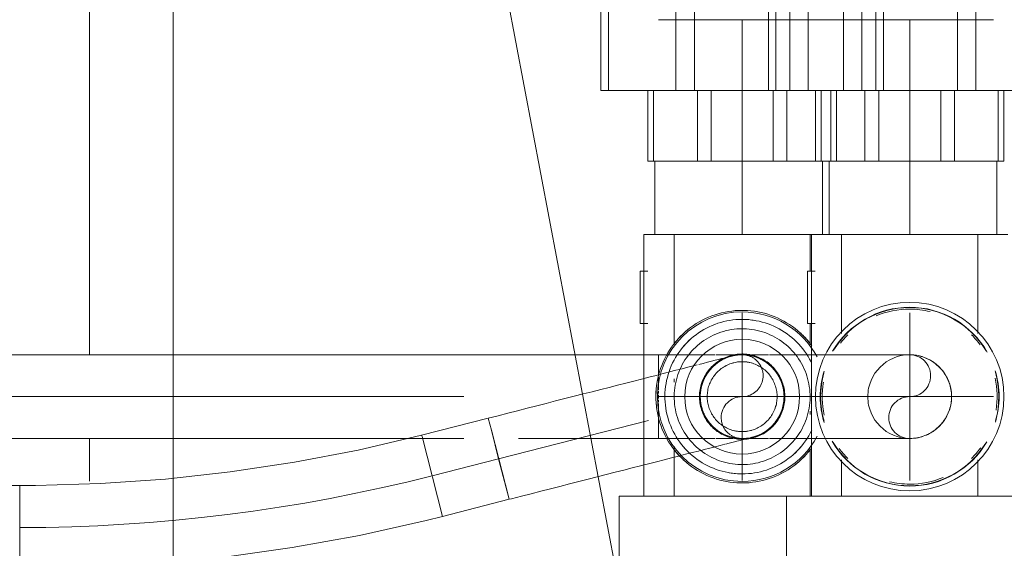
# Model space of a CAD drawing. Header units: millimetres. Extents: x 25873 to 52219, y 4748 to 39565.
# Tile 62 of 85: x 33457 to 33645, y 38093 to 38193. Entities that reach past the tile are written whole.
import ezdxf

# ---------------------------------------------------------------- set-up
doc = ezdxf.new("R2010")
doc.units = ezdxf.units.MM
for name, pattern in [('ADSK_Осевая', [700, 500, -100, 0, -100]), ('ADSK_Скрыто', [300, 150, -150]), ('ADSK_Штриховая_ш3 п1_5', [225, 150, -75])]:
    doc.linetypes.add(name, pattern=pattern)
for name, color, linetype, lineweight in [('A-DETL-____-HDLN', 90, 'ADSK_Скрыто', 9), ('A-DETL-____-MBND', 5, 'ADSK_Штриховая_ш3 п1_5', 20), ('M-EQPM-___-IDEN', 50, 'Continuous', 20), ('M-EQPM-____-OTLN', 50, 'Continuous', 20), ('P-PIPE-____-CNTR', 3, 'ADSK_Осевая', 20), ('P-PIPE-____-OTLN', 3, 'Continuous', 20)]:
    doc.layers.add(name, color=color, linetype=linetype, lineweight=lineweight)

# ---------------------------------------------------------------- blocks, each defined once
blk = doc.blocks.new('ADSK_Коллектор с регулирующими клапанами и расходомерами - N5-1658201-В_Этаж 01_Отопление')
at = {"layer": 'M-EQPM-____-OTLN'}
for p, q in [((50, -18.5), (50, -14.5)), ((0, -17.25), (0, -22.45)), ((50, -53), (50, -18.5)), ((0, -23), (0, -22.45)), ((18.93, -23), (0, -23)), ((0, -23), (0, -24)), ((0, -48), (0, -24)), ((50, -23), (43.07, -23)), ((0, -48), (0, -49)), ((0, -49), (18.93, -49)), ((0, -49.55), (0, -49)), ((0, -49.55), (0, -54.75)), ((43.07, -49), (50, -49)), ((7, -54.03), (7, -55.5)), ((17, -55.5), (17, -54.03)), ((50, -53), (50, -59.5)), ((0, -54.75), (50, -54.75)), ((0, -55), (0, -54.75)), ((7, -55), (0, -55)), ((0, -55), (0, -56)), ((0, -80), (0, -56)), ((7, -55.5), (17, -55.5)), ((21.08, -55), (17, -55)), ((31, -55), (30.39, -55)), ((34.38, -55), (33.76, -55)), ((50, -55), (40.94, -55)), ((50, -59.5), (62, -59.5)), ((50, -85), (50, -59.5)), ((0, -80), (0, -81)), ((0, -81), (21.06, -81)), ((0, -81.55), (0, -81)), ((0, -81.55), (0, -86.75)), ((27.62, -81), (28.24, -81)), ((31, -81), (31.61, -81)), ((40.44, -81), (50, -81)), ((7, -86.03), (7, -87.5)), ((17, -87.5), (17, -86.03)), ((50, -85), (50, -91.5)), ((0, -86.75), (50, -86.75)), ((7, -87.5), (17, -87.5)), ((50, -91.5), (62, -91.5))]:
    blk.add_line(p, q, dxfattribs=at)
at = {"layer": 'M-EQPM-____-OTLN', "flags": 128}
for points in [[(21.3, -54.67), (20.77, -55.07), (20.27, -55.49), (19.77, -55.93), (19.3, -56.39), (18.85, -56.87), (18.41, -57.36), (17.99, -57.87), (17.6, -58.4), (17.23, -58.95), (16.88, -59.5), (16.55, -60.07), (16.24, -60.66), (15.96, -61.25), (15.7, -61.86), (15.47, -62.48), (15.26, -63.1), (15.08, -63.74), (14.92, -64.38), (14.79, -65.02), (14.68, -65.67), (14.6, -66.33), (14.55, -66.99), (14.52, -67.64), (14.52, -68)], [(24.33, -54.84), (23.81, -55.12), (23.3, -55.41), (22.8, -55.73), (22.32, -56.07), (21.85, -56.43), (21.39, -56.8), (20.95, -57.2), (20.53, -57.61), (20.12, -58.03), (19.73, -58.48), (19.36, -58.93), (19, -59.41), (18.67, -59.89), (18.36, -60.39), (18.06, -60.91), (17.79, -61.43), (17.54, -61.96), (17.31, -62.5), (17.1, -63.06), (16.91, -63.62), (16.75, -64.18), (16.61, -64.76), (16.49, -65.34), (16.39, -65.92), (16.32, -66.5), (16.27, -67.09), (16.25, -67.68), (16.24, -68)], [(43.98, -68), (43.97, -67.48), (43.94, -66.96), (43.89, -66.45), (43.81, -65.93), (43.72, -65.42), (43.61, -64.92), (43.47, -64.41), (43.32, -63.92), (43.15, -63.43), (42.95, -62.95), (42.74, -62.47), (42.51, -62.01), (42.26, -61.55), (42, -61.11), (41.71, -60.67), (41.41, -60.25), (41.09, -59.84), (40.76, -59.44), (40.41, -59.06), (40.04, -58.69), (39.66, -58.34), (39.27, -58), (38.86, -57.67), (38.44, -57.37), (38.01, -57.08), (37.57, -56.81), (37.12, -56.55), (36.65, -56.32), (36.18, -56.1), (35.7, -55.9), (35.22, -55.73), (34.72, -55.57), (34.22, -55.43), (33.72, -55.31), (33.21, -55.21), (32.69, -55.13), (32.18, -55.08), (31.66, -55.04), (31.14, -55.02), (30.62, -55.03), (30.1, -55.05), (29.59, -55.1), (29.07, -55.17), (28.56, -55.25), (28.05, -55.36), (27.55, -55.49), (27.05, -55.64), (26.56, -55.8), (26.08, -55.99), (25.6, -56.2), (25.13, -56.42), (24.67, -56.67), (24.23, -56.93), (23.79, -57.21), (23.36, -57.51), (22.95, -57.82), (22.55, -58.15), (22.16, -58.5), (21.79, -58.86), (21.43, -59.23), (21.09, -59.62), (20.76, -60.03), (20.45, -60.44), (20.16, -60.87), (19.88, -61.31), (19.62, -61.76), (19.38, -62.22), (19.16, -62.69), (18.96, -63.17), (18.77, -63.65), (18.61, -64.14), (18.46, -64.64), (18.34, -65.15), (18.24, -65.66), (18.15, -66.17), (18.09, -66.68), (18.05, -67.2), (18.02, -67.72), (18.02, -68)], [(45.76, -68), (45.74, -67.41), (45.71, -66.82), (45.65, -66.23), (45.57, -65.65), (45.46, -65.07), (45.33, -64.49), (45.18, -63.92), (45.01, -63.36), (44.81, -62.8), (44.59, -62.25), (44.35, -61.71), (44.09, -61.19), (43.81, -60.67), (43.5, -60.16), (43.18, -59.67), (42.84, -59.19), (42.47, -58.72), (42.09, -58.27), (41.7, -57.83), (41.28, -57.41), (40.85, -57.01), (40.4, -56.63), (39.94, -56.26), (39.46, -55.91), (38.97, -55.58), (38.47, -55.27), (37.95, -54.99), (37.43, -54.72)], [(47.48, -68), (47.47, -67.34), (47.43, -66.68), (47.36, -66.03), (47.27, -65.37), (47.15, -64.73), (47.01, -64.08), (46.84, -63.44), (46.65, -62.82), (46.43, -62.19), (46.18, -61.58), (45.91, -60.98), (45.62, -60.39), (45.3, -59.81), (44.97, -59.24), (44.6, -58.69), (44.22, -58.16), (43.82, -57.64), (43.39, -57.13), (42.95, -56.64), (42.48, -56.18), (42, -55.73), (41.5, -55.3), (40.99, -54.89)], [(33.34, -60.19), (33.02, -60.1), (32.71, -60.03), (32.39, -59.97), (32.06, -59.92), (31.74, -59.88), (31.41, -59.86), (31.09, -59.85), (30.76, -59.85), (30.44, -59.87), (30.11, -59.9), (29.79, -59.94), (29.47, -60), (29.15, -60.06), (28.83, -60.14), (28.52, -60.24), (28.21, -60.34), (27.91, -60.46), (27.61, -60.59), (27.31, -60.73), (27.03, -60.88), (26.75, -61.05), (26.47, -61.22), (26.2, -61.41), (25.94, -61.61), (25.69, -61.82), (25.45, -62.03), (25.22, -62.26), (24.99, -62.49), (24.77, -62.74), (24.57, -62.99), (24.37, -63.25), (24.19, -63.52), (24.02, -63.8), (23.85, -64.08), (23.7, -64.37), (23.56, -64.66), (23.44, -64.96), (23.32, -65.27), (23.22, -65.58), (23.13, -65.89), (23.05, -66.21), (22.98, -66.53), (22.93, -66.85), (22.89, -67.17), (22.87, -67.5), (22.85, -67.82), (22.85, -68)], [(37.68, -68), (37.67, -67.73), (37.65, -67.47), (37.63, -67.2), (37.59, -66.94), (37.54, -66.67), (37.48, -66.41), (37.42, -66.16), (37.34, -65.9), (37.25, -65.65), (37.15, -65.4), (37.04, -65.16), (36.92, -64.92), (36.79, -64.68), (36.66, -64.45), (36.51, -64.23), (36.35, -64.01), (36.19, -63.8), (36.02, -63.6), (35.84, -63.4), (35.65, -63.21), (35.46, -63.03), (35.25, -62.85), (35.04, -62.69), (34.83, -62.53), (34.61, -62.38), (34.38, -62.24), (34.15, -62.11), (33.91, -61.99), (33.67, -61.88), (33.42, -61.78), (33.17, -61.69), (32.91, -61.6), (32.66, -61.53), (32.4, -61.47), (32.13, -61.42), (31.87, -61.38), (31.61, -61.35), (31.34, -61.33), (31.07, -61.32), (30.81, -61.33), (30.54, -61.34), (30.27, -61.36), (30.01, -61.4), (29.74, -61.44), (29.48, -61.5), (29.22, -61.56), (28.97, -61.64), (28.72, -61.73), (28.47, -61.82), (28.22, -61.93), (27.98, -62.05), (27.75, -62.17), (27.52, -62.31), (27.29, -62.45), (27.07, -62.6), (26.86, -62.76), (26.65, -62.93), (26.45, -63.11), (26.26, -63.3), (26.08, -63.49), (25.9, -63.69), (25.73, -63.9), (25.57, -64.11), (25.42, -64.33), (25.28, -64.56), (25.15, -64.79), (25.02, -65.03), (24.91, -65.27), (24.8, -65.51), (24.71, -65.76), (24.63, -66.02), (24.55, -66.27), (24.49, -66.53), (24.43, -66.79), (24.39, -67.06), (24.36, -67.32), (24.34, -67.59), (24.33, -67.86), (24.32, -68)], [(39.15, -68), (39.14, -67.67), (39.12, -67.35), (39.09, -67.02), (39.05, -66.7), (38.99, -66.38), (38.92, -66.06), (38.83, -65.75), (38.74, -65.44), (38.63, -65.13), (38.51, -64.83), (38.37, -64.53), (38.23, -64.24), (38.07, -63.95), (37.91, -63.67), (37.73, -63.4), (37.54, -63.13), (37.34, -62.88), (37.13, -62.63), (36.91, -62.39), (36.68, -62.15), (36.44, -61.93), (36.19, -61.72), (35.94, -61.52), (35.67, -61.32), (35.4, -61.14), (35.13, -60.97), (34.84, -60.81), (34.55, -60.66), (34.25, -60.53), (33.95, -60.4), (33.65, -60.29), (33.34, -60.19)], [(14.52, -68), (14.53, -68.66), (14.57, -69.32), (14.64, -69.97), (14.73, -70.63), (14.85, -71.27), (14.99, -71.92), (15.16, -72.56), (15.35, -73.18), (15.57, -73.81), (15.82, -74.42), (16.09, -75.02), (16.38, -75.61), (16.7, -76.19), (17.03, -76.76), (17.4, -77.31), (17.78, -77.84), (18.18, -78.36), (18.61, -78.87), (19.05, -79.36), (19.52, -79.82), (20, -80.27), (20.5, -80.7), (21.01, -81.11), (21.55, -81.5), (22.09, -81.87), (22.66, -82.21), (23.23, -82.54), (23.82, -82.84), (24.42, -83.11), (25.03, -83.36), (25.65, -83.59), (26.27, -83.79), (26.91, -83.97), (27.55, -84.12), (28.2, -84.24), (28.85, -84.34), (29.51, -84.42), (30.16, -84.46), (30.82, -84.48), (31.48, -84.48), (32.14, -84.44), (32.8, -84.38), (33.45, -84.3), (34.1, -84.19), (34.74, -84.05), (35.38, -83.89), (36.02, -83.7), (36.64, -83.49), (37.25, -83.25), (37.86, -82.99), (38.45, -82.7), (39.04, -82.39), (39.6, -82.06), (40.16, -81.7), (40.7, -81.33), (41.23, -80.93), (41.73, -80.51), (42.23, -80.07), (42.7, -79.61), (43.15, -79.13), (43.59, -78.64), (44.01, -78.13), (44.4, -77.6), (44.77, -77.05), (45.12, -76.5), (45.45, -75.93), (45.76, -75.34), (46.04, -74.75), (46.3, -74.14), (46.53, -73.52), (46.74, -72.9), (46.92, -72.26), (47.08, -71.62), (47.21, -70.98), (47.32, -70.33), (47.4, -69.67), (47.45, -69.01), (47.48, -68.36), (47.48, -68)], [(16.24, -68), (16.26, -68.59), (16.29, -69.18), (16.35, -69.77), (16.43, -70.35), (16.54, -70.93), (16.67, -71.51), (16.82, -72.08), (16.99, -72.64), (17.19, -73.2), (17.41, -73.75), (17.65, -74.29), (17.91, -74.81), (18.19, -75.33), (18.5, -75.84), (18.82, -76.33), (19.16, -76.81), (19.53, -77.28), (19.91, -77.73), (20.3, -78.17), (20.72, -78.59), (21.15, -78.99), (21.6, -79.37), (22.06, -79.74), (22.54, -80.09), (23.03, -80.42), (23.53, -80.73), (24.05, -81.01), (24.57, -81.28), (25.11, -81.53), (25.65, -81.75), (26.21, -81.96), (26.77, -82.14), (27.34, -82.29), (27.91, -82.43), (28.49, -82.54), (29.08, -82.63), (29.66, -82.69), (30.25, -82.74), (30.84, -82.75), (31.43, -82.75), (32.02, -82.72), (32.61, -82.67), (33.19, -82.59), (33.78, -82.49), (34.35, -82.37), (34.92, -82.22), (35.49, -82.06), (36.05, -81.87), (36.6, -81.65), (37.14, -81.42), (37.67, -81.16), (38.19, -80.88), (38.7, -80.59), (39.2, -80.27), (39.68, -79.93), (40.15, -79.57), (40.61, -79.2), (41.05, -78.8), (41.47, -78.39), (41.88, -77.97), (42.27, -77.52), (42.64, -77.07), (43, -76.59), (43.33, -76.11), (43.64, -75.61), (43.94, -75.09), (44.21, -74.57), (44.46, -74.04), (44.69, -73.5), (44.9, -72.94), (45.09, -72.38), (45.25, -71.82), (45.39, -71.24), (45.51, -70.66), (45.61, -70.08), (45.68, -69.5), (45.73, -68.91), (45.75, -68.32), (45.76, -68)], [(18.02, -68), (18.03, -68.52), (18.06, -69.04), (18.11, -69.55), (18.19, -70.07), (18.28, -70.58), (18.39, -71.08), (18.53, -71.59), (18.68, -72.08), (18.85, -72.57), (19.05, -73.05), (19.26, -73.53), (19.49, -73.99), (19.74, -74.45), (20, -74.89), (20.29, -75.33), (20.59, -75.75), (20.91, -76.16), (21.24, -76.56), (21.59, -76.94), (21.96, -77.31), (22.34, -77.66), (22.73, -78), (23.14, -78.33), (23.56, -78.63), (23.99, -78.92), (24.43, -79.19), (24.88, -79.45), (25.35, -79.68), (25.82, -79.9), (26.3, -80.1), (26.78, -80.27), (27.28, -80.43), (27.78, -80.57), (28.28, -80.69), (28.79, -80.79), (29.31, -80.87), (29.82, -80.92), (30.34, -80.96), (30.86, -80.98), (31.38, -80.97), (31.9, -80.95), (32.41, -80.9), (32.93, -80.83), (33.44, -80.75), (33.95, -80.64), (34.45, -80.51), (34.95, -80.36), (35.44, -80.2), (35.92, -80.01), (36.4, -79.8), (36.87, -79.58), (37.33, -79.33), (37.77, -79.07), (38.21, -78.79), (38.64, -78.49), (39.05, -78.18), (39.45, -77.85), (39.84, -77.5), (40.21, -77.14), (40.57, -76.77), (40.91, -76.38), (41.24, -75.97), (41.55, -75.56), (41.84, -75.13), (42.12, -74.69), (42.38, -74.24), (42.62, -73.78), (42.84, -73.31), (43.04, -72.83), (43.23, -72.35), (43.39, -71.86), (43.54, -71.36), (43.66, -70.85), (43.76, -70.34), (43.85, -69.83), (43.91, -69.32), (43.95, -68.8), (43.98, -68.28), (43.98, -68)], [(22.85, -68), (22.86, -68.33), (22.88, -68.65), (22.91, -68.98), (22.95, -69.3), (23.01, -69.62), (23.08, -69.94), (23.17, -70.25), (23.26, -70.56), (23.37, -70.87), (23.49, -71.17), (23.63, -71.47), (23.77, -71.76), (23.93, -72.05), (24.09, -72.33), (24.27, -72.6), (24.46, -72.87), (24.66, -73.12), (24.87, -73.37), (25.09, -73.61), (25.32, -73.85), (25.56, -74.07), (25.81, -74.28), (26.06, -74.48), (26.33, -74.68), (26.6, -74.86), (26.87, -75.03), (27.16, -75.19), (27.45, -75.34), (27.75, -75.47), (28.05, -75.6), (28.35, -75.71), (28.66, -75.81), (28.98, -75.9), (29.29, -75.97), (29.61, -76.03), (29.94, -76.08), (30.26, -76.12), (30.59, -76.14), (30.91, -76.15), (31.24, -76.15), (31.56, -76.13), (31.89, -76.1), (32.21, -76.06), (32.53, -76), (32.85, -75.94), (33.17, -75.86), (33.48, -75.76), (33.79, -75.66), (34.09, -75.54), (34.39, -75.41), (34.69, -75.27), (34.97, -75.12), (35.25, -74.95), (35.53, -74.78), (35.8, -74.59), (36.06, -74.39), (36.31, -74.18), (36.55, -73.97), (36.78, -73.74), (37.01, -73.51), (37.23, -73.26), (37.43, -73.01), (37.63, -72.75), (37.81, -72.48), (37.98, -72.2), (38.15, -71.92), (38.3, -71.63), (38.44, -71.34), (38.56, -71.04), (38.68, -70.73), (38.78, -70.42), (38.87, -70.11), (38.95, -69.79), (39.02, -69.47), (39.07, -69.15), (39.11, -68.83), (39.13, -68.5), (39.15, -68.18), (39.15, -68)], [(24.32, -68), (24.33, -68.27), (24.35, -68.53), (24.37, -68.8), (24.41, -69.06), (24.46, -69.33), (24.52, -69.59), (24.58, -69.84), (24.66, -70.1), (24.75, -70.35), (24.85, -70.6), (24.96, -70.84), (25.08, -71.08), (25.21, -71.32), (25.34, -71.55), (25.49, -71.77), (25.65, -71.99), (25.81, -72.2), (25.98, -72.4), (26.16, -72.6), (26.35, -72.79), (26.54, -72.97), (26.75, -73.15), (26.96, -73.31), (27.17, -73.47), (27.39, -73.62), (27.62, -73.76), (27.85, -73.89), (28.09, -74.01), (28.33, -74.12), (28.58, -74.22), (28.83, -74.31), (29.09, -74.4), (29.34, -74.47), (29.6, -74.53), (29.87, -74.58), (30.13, -74.62), (30.39, -74.65), (30.66, -74.67), (30.93, -74.68), (31.19, -74.67), (31.46, -74.66), (31.73, -74.64), (31.99, -74.6), (32.26, -74.56), (32.52, -74.5), (32.78, -74.44), (33.03, -74.36), (33.28, -74.27), (33.53, -74.18), (33.78, -74.07), (34.02, -73.95), (34.25, -73.83), (34.48, -73.69), (34.71, -73.55), (34.93, -73.4), (35.14, -73.24), (35.35, -73.07), (35.55, -72.89), (35.74, -72.7), (35.92, -72.51), (36.1, -72.31), (36.27, -72.1), (36.43, -71.89), (36.58, -71.67), (36.72, -71.44), (36.85, -71.21), (36.98, -70.97), (37.09, -70.73), (37.2, -70.49), (37.29, -70.24), (37.37, -69.98), (37.45, -69.73), (37.51, -69.47), (37.57, -69.21), (37.61, -68.94), (37.64, -68.68), (37.66, -68.41), (37.67, -68.14), (37.68, -68)]]:
    blk.add_lwpolyline(points, dxfattribs=at)
at = {"layer": 'M-EQPM-____-OTLN'}
for centre, radius, start, end in [((31, -36), 18, 360, 180), ((31, -36), 17.08, 73.3382, 106.8084), ((31, -36), 17.02, 74.579, 106.0052), ((31, -36), 16.71, 81.1051, 102.1893), ((31, -36), 17.08, 119.9177, 180), ((31, -36), 17.02, 121.0131, 180), ((31, -36), 16.71, 126.2173, 135), ((31, -36), 17.08, 360, 59.535), ((31, -36), 17.02, 360, 58.6128), ((31, -36), 16.71, 45, 54.2318), ((31, -36), 16.71, 360, 22.5752), ((31, -36), 16.71, 166.5542, 180), ((31, -36), 18, 180, 360), ((31, -36), 17.08, 180, 239.535), ((31, -36), 17.02, 180, 238.6128), ((31, -36), 16.71, 180, 202.5752), ((31, -36), 17.08, 299.9177, 360), ((31, -36), 17.02, 301.0131, 360), ((31, -36), 16.71, 346.5542, 360), ((31, -36), 16.71, 225, 232.2349), ((31, -36), 16.71, 306.2173, 315), ((31, -36), 17.08, 253.3382, 286.8084), ((31, -36), 17.02, 254.579, 286.0052), ((31, -36), 16.71, 260.4736, 282.1893), ((31, -68), 16.19, 117.9124, 180), ((31, -68), 16.19, 360, 62.0876), ((31, -68), 16.48, 128.2884, 137.2994), ((31, -68), 16.48, 37.9904, 50.9474), ((31, -68), 10.97, 0, 180), ((31, -68), 14.76, 41.8721, 49.0934), ((31, -68), 14.76, 41.8759, 49.0968), ((31, -68), 8.15, 108.3397, 120), ((31, -68), 8.15, 60, 72.044), ((31, -68), 14.76, 170.2996, 180), ((31, -68), 14.76, 170.3017, 180), ((31, -68), 16.48, 177.3523, 180), ((31, -68), 8.15, 173.6045, 180), ((31, -68), 6.68, 164.5765, 180), ((31, -68), 6.68, 360, 15.4235), ((31, -68), 8.15, 360, 6.3988), ((31, -68), 14.76, 360, 1.7588), ((31, -68), 14.76, 360, 1.7542), ((31, -68), 16.48, 360, 2.3235), ((31, -68), 16.48, 180, 182.3235), ((31, -68), 16.19, 180, 360), ((31, -68), 14.76, 180, 183.3797), ((31, -68), 14.76, 180, 183.3756), ((31, -68), 10.97, 180, 0), ((31, -68), 8.15, 180, 186.3988), ((31, -68), 6.68, 180, 195.4235), ((31, -68), 6.68, 344.5765, 360), ((31, -68), 8.15, 353.6045, 360), ((31, -68), 14.76, 350.2996, 360), ((31, -68), 14.76, 350.3017, 360), ((31, -68), 16.48, 357.3523, 360), ((31, -68), 8.15, 240, 252.044), ((31, -68), 8.15, 288.3397, 300), ((31, -68), 16.48, 217.9904, 230.9474), ((31, -68), 14.76, 221.8721, 230.5593), ((31, -68), 14.76, 221.8759, 230.5662), ((31, -68), 14.76, 311.4266, 315), ((31, -68), 14.76, 311.431, 315), ((31, -68), 16.48, 307.7696, 317.2994), ((31, -68), 14.76, 267.1521, 273.5836), ((31, -68), 14.76, 267.1556, 273.593), ((31, -68), 16.48, 259.5299, 279.0181)]:
    blk.add_arc(centre, radius, start, end, dxfattribs=at)
blk = doc.blocks.new('ADSK_Полипропилен_Муфта разъемная НР - 32 х 1_-1254459-В_Этаж 01_Отопление')
at = {"layer": 'A-DETL-____-HDLN', "color": 170}
for p, q in [((41, 13.1), (41, 13.16)), ((41, -13.16), (41, -13.1))]:
    blk.add_line(p, q, dxfattribs=at)
at = {"layer": 'P-PIPE-____-OTLN', "color": 5}
for p, q in [((-2.5, 27), (-2.5, 25.54)), ((13.5, 27), (-2.5, 27)), ((13.5, 25.54), (13.5, 27)), ((-2.5, 12.64), (-2.5, 25.54)), ((-2.5, 25.54), (13.5, 25.54)), ((13.5, 25.54), (13.5, 12.64)), ((-2.5, 19.75), (-18, 19.75)), ((-18, 19.75), (-18, -19.75)), ((13.5, 18), (27, 18)), ((27, 16.92), (27, 18)), ((27, 16.92), (13.5, 16.92)), ((27, 16.92), (27, 8.54)), ((41, 16.65), (27, 16.65)), ((-2.5, 12.64), (-2.5, 9.12)), ((13.5, 12.64), (-2.5, 12.64)), ((13.5, 9.12), (13.5, 12.64)), ((-2.5, -9.12), (-2.5, 9.12)), ((-2.5, 9.12), (13.5, 9.12)), ((13.5, 9.12), (13.5, -9.12)), ((13.5, 8.54), (27, 8.54)), ((27, 5.92), (27, 8.54)), ((27, 5.92), (13.5, 5.92)), ((27, 5.92), (27, -5.92)), ((13.5, -5.92), (27, -5.92)), ((27, -8.54), (27, -5.92)), ((-2.5, -9.12), (-2.5, -12.64)), ((13.5, -9.12), (-2.5, -9.12)), ((27, -8.54), (13.5, -8.54)), ((13.5, -12.64), (13.5, -9.12)), ((27, -8.54), (27, -16.92)), ((-2.5, -25.54), (-2.5, -12.64)), ((-2.5, -12.64), (13.5, -12.64)), ((13.5, -12.64), (13.5, -25.54)), ((13.5, -16.92), (27, -16.92)), ((27, -16.65), (41, -16.65)), ((27, -18), (27, -16.92)), ((27, -18), (13.5, -18)), ((-18, -19.75), (-2.5, -19.75)), ((-2.5, -25.54), (-2.5, -27)), ((13.5, -25.54), (-2.5, -25.54)), ((13.5, -27), (13.5, -25.54)), ((-2.5, -27), (13.5, -27))]:
    blk.add_line(p, q, dxfattribs=at)
blk = doc.blocks.new('ADSK_Полипропилен_Муфта разъемная НР - 32 х 1_-V11-В_Этаж 01_Отопление')
at = {"layer": 'A-DETL-____-HDLN', "color": 1}
for p, q in [((13.5, 27), (-2.5, 27)), ((-2.5, 25.54), (13.5, 25.54)), ((-2.5, 19.75), (-18, 19.75)), ((13.5, 18), (27, 18)), ((27, 16.92), (13.5, 16.92)), ((41, 16.65), (27, 16.65)), ((13.5, 12.64), (-2.5, 12.64)), ((41, 13.1), (41, 13.16)), ((-2.5, 9.12), (13.5, 9.12)), ((41, -13.16), (41, -13.1))]:
    blk.add_line(p, q, dxfattribs=at)
at = {"layer": 'P-PIPE-____-OTLN', "color": 10}
for p, q in [((27, 14), (27, 8.54)), ((-18, 12.35), (-18, -19.75)), ((13.5, 8.54), (27, 8.54)), ((27, 5.92), (27, 8.54)), ((27, 5.92), (13.5, 5.92)), ((27, 5.92), (27, -5.92)), ((-2.5, -9.12), (-2.5, 5)), ((13.5, 5), (13.5, -9.12)), ((13.5, -5.92), (27, -5.92)), ((27, -8.54), (27, -5.92)), ((-2.5, -9.12), (-2.5, -12.64)), ((13.5, -9.12), (-2.5, -9.12)), ((27, -8.54), (13.5, -8.54)), ((13.5, -12.64), (13.5, -9.12)), ((27, -8.54), (27, -16.92)), ((-2.5, -25.54), (-2.5, -12.64)), ((-2.5, -12.64), (13.5, -12.64)), ((13.5, -12.64), (13.5, -25.54)), ((13.5, -16.92), (27, -16.92)), ((27, -16.65), (41, -16.65)), ((27, -18), (27, -16.92)), ((27, -18), (13.5, -18)), ((-18, -19.75), (-2.5, -19.75)), ((-2.5, -25.54), (-2.5, -27)), ((13.5, -25.54), (-2.5, -25.54)), ((13.5, -27), (13.5, -25.54)), ((-2.5, -27), (13.5, -27))]:
    blk.add_line(p, q, dxfattribs=at)
blk = doc.blocks.new('ADSK_СШПЭ Аксиальный_Поворот с фиксатором - Поворот трубы-V99-В_Этаж 01_Отопление')
at = {"layer": 'A-DETL-____-HDLN', "color": 1}
for p, q in [((33546.75, 37917.36), (33547.33, 37915.09)), ((33587.25, 37911.18), (33586.87, 37911.08)), ((33588.01, 37911.37), (33587.38, 37911.21))]:
    blk.add_line(p, q, dxfattribs=at)
at = {"layer": 'A-DETL-____-HDLN', "color": 1, "flags": 128}
for points in [[(33592.04, 37928.91), (33592.23, 37928.96), (33592.59, 37929.05), (33592.87, 37929.12), (33593.07, 37929.18), (33593.2, 37929.21), (33593.26, 37929.22), (33593.26, 37929.22)], [(33593.26, 37929.22), (33593.57, 37929.3), (33593.89, 37929.36), (33594.2, 37929.41), (33594.52, 37929.44), (33594.84, 37929.46)], [(33595.07, 37929.47), (33595.16, 37929.47), (33595.41, 37929.47)], [(33595.62, 37929.46), (33595.8, 37929.45), (33596.12, 37929.42), (33596.44, 37929.38), (33596.75, 37929.33), (33597.07, 37929.26), (33597.38, 37929.18), (33597.68, 37929.09), (33597.99, 37928.99), (33598.28, 37928.87), (33598.58, 37928.74), (33598.86, 37928.6), (33599.15, 37928.45), (33599.42, 37928.29), (33599.69, 37928.12), (33599.95, 37927.94), (33600.21, 37927.74), (33600.46, 37927.54), (33600.69, 37927.32), (33600.92, 37927.1), (33601.14, 37926.87), (33601.36, 37926.63), (33601.56, 37926.38), (33601.75, 37926.12), (33601.93, 37925.86), (33602.1, 37925.59), (33602.26, 37925.31)], [(33583.42, 37926.71), (33583.76, 37926.8), (33584.85, 37927.08), (33585.89, 37927.34), (33586.63, 37927.53)], [(33586.98, 37927.62), (33587.77, 37927.82), (33588.62, 37928.04), (33589.39, 37928.24), (33590.1, 37928.42), (33590.74, 37928.58), (33591.31, 37928.73), (33591.53, 37928.78)], [(33576, 37924.82), (33577.42, 37925.18), (33578.79, 37925.53), (33580.12, 37925.87), (33580.9, 37926.07)], [(33581.02, 37926.1), (33581.39, 37926.19), (33582.6, 37926.5), (33583.3, 37926.68)], [(33602.35, 37925.14), (33602.41, 37925.03), (33602.54, 37924.74), (33602.67, 37924.44), (33602.78, 37924.14), (33602.88, 37923.84), (33602.97, 37923.53), (33602.99, 37923.45)], [(33602.99, 37923.45), (33603.06, 37923.14), (33603.13, 37922.82), (33603.17, 37922.51), (33603.21, 37922.19), (33603.23, 37921.87), (33603.24, 37921.55), (33603.24, 37921.23), (33603.22, 37920.91), (33603.19, 37920.59), (33603.15, 37920.28), (33603.1, 37919.96), (33603.03, 37919.65), (33602.95, 37919.34), (33602.86, 37919.03), (33602.75, 37918.73), (33602.64, 37918.43), (33602.51, 37918.14), (33602.37, 37917.85)], [(33602.25, 37917.62), (33602.22, 37917.57), (33602.06, 37917.29), (33601.89, 37917.02), (33601.7, 37916.76), (33601.51, 37916.5), (33601.31, 37916.26), (33601.09, 37916.02), (33600.87, 37915.79), (33600.64, 37915.57), (33600.4, 37915.36), (33600.15, 37915.16), (33599.89, 37914.96), (33599.63, 37914.78), (33599.36, 37914.61), (33599.08, 37914.45), (33598.8, 37914.31), (33598.51, 37914.17), (33598.21, 37914.04), (33597.91, 37913.93), (33597.61, 37913.83), (33597.3, 37913.74), (33597.22, 37913.72)], [(33591.91, 37912.37), (33591.07, 37912.15), (33590.11, 37911.91), (33589.09, 37911.65), (33588.01, 37911.37)], [(33595.48, 37913.28), (33595.41, 37913.26), (33594.86, 37913.12), (33594.24, 37912.96), (33593.55, 37912.78), (33592.79, 37912.59), (33592.04, 37912.4)], [(33597.22, 37913.72), (33597.18, 37913.71), (33597.07, 37913.68), (33596.88, 37913.64), (33596.62, 37913.57), (33596.29, 37913.48), (33595.99, 37913.41)], [(33586.87, 37911.08), (33585.67, 37910.78), (33584.42, 37910.46), (33583.11, 37910.12), (33581.75, 37909.78), (33580.34, 37909.42), (33578.88, 37909.04), (33577.38, 37908.66), (33576.52, 37908.44)]]:
    blk.add_lwpolyline(points, dxfattribs=at)
at = {"layer": 'A-DETL-____-HDLN', "color": 1}
for start, end in [(104.311, 134.311), (93.4719, 104.311), (89.311, 91.6621), (88.6789, 89.311), (74.311, 86.7609), (28.6789, 74.311), (136.1668, 149.311), (153.4719, 164.311), (149.311, 151.6621), (14.311, 26.7609), (164.311, 194.311), (333.4719, 14.311), (194.311, 206.7609), (208.6789, 209.311), (209.311, 266.7609), (273.4719, 331.6621), (268.6789, 271.6621)]:
    blk.add_arc((33595.24, 37921.47), 8, start, end, dxfattribs=at)
at = {"layer": 'A-DETL-____-MBND', "color": 10}
for p, q in [((33547.33, 37915.09), (33548.73, 37909.61)), ((33548.73, 37909.61), (33550.71, 37901.86))]:
    blk.add_line(p, q, dxfattribs=at)
at = {"layer": 'A-DETL-____-MBND', "color": 10, "flags": 128}
for points in [[(33546.75, 37917.36), (33548.61, 37917.83), (33550.47, 37918.31), (33552.32, 37918.78), (33554.16, 37919.25), (33555.99, 37919.72), (33557.81, 37920.18), (33559.61, 37920.64), (33561.38, 37921.09), (33563.14, 37921.54), (33564.86, 37921.98), (33566.56, 37922.41), (33568.23, 37922.84), (33569.86, 37923.25), (33571.46, 37923.66), (33573.01, 37924.06), (33574.53, 37924.44), (33576, 37924.82)], [(33576.49, 37908.43), (33575.84, 37908.27), (33574.25, 37907.86), (33572.63, 37907.45), (33570.97, 37907.03), (33569.28, 37906.59), (33567.56, 37906.16), (33565.81, 37905.71), (33564.04, 37905.26), (33562.25, 37904.8), (33560.44, 37904.34), (33558.61, 37903.87), (33556.77, 37903.4), (33554.92, 37902.93), (33553.07, 37902.46), (33551.21, 37901.98), (33550.71, 37901.86)]]:
    blk.add_lwpolyline(points, dxfattribs=at)
blk = doc.blocks.new('ADSK_СШПЭ Аксиальный_Поворот с фиксатором - Поворот трубы-V100-В_Этаж 01_Отопление')
at = {"layer": 'A-DETL-____-HDLN', "color": 1}
blk.add_line((36.85, 17.38), (36.78, 17.64), dxfattribs=at)
at = {"layer": 'A-DETL-____-MBND', "color": 10}
for p, q in [((40.74, 2.14), (36.85, 17.38)), ((-40, 8), (-40, -8))]:
    blk.add_line(p, q, dxfattribs=at)
at = {"layer": 'A-DETL-____-MBND', "color": 10, "flags": 128}
for points in [[(36.78, 17.64), (24.68, 14.81), (12.48, 12.47), (0.2, 10.61), (-12.15, 9.25), (-24.55, 8.38), (-36.96, 8.01), (-40, 8)], [(-40, -8), (-26.94, -7.74), (-13.9, -6.96), (-0.9, -5.65), (12.04, -3.83), (24.89, -1.49), (37.64, 1.36), (40.74, 2.14)]]:
    blk.add_lwpolyline(points, dxfattribs=at)
blk = doc.blocks.new('ADSK_СШПЭ Аксиальный_Поворот с фиксатором - Поворот трубы-V98-В_Этаж 01_Отопление')
at = {"layer": 'A-DETL-____-HDLN', "color": 170}
for p, q in [((33579.24, 38029.47), (33579.24, 38025.61)), ((33595.08, 38029.47), (33595.4, 38029.47)), ((33579.24, 38025.22), (33579.24, 38022.78)), ((33579.24, 38022.52), (33579.24, 38022.07)), ((33579.24, 38021.81), (33579.24, 38021.47)), ((33579.24, 38021.47), (33579.24, 38021.14)), ((33579.24, 38020.87), (33579.24, 38020.43)), ((33579.24, 38020.17), (33579.24, 38017.71)), ((33579.24, 38017.31), (33579.24, 38013.47)), ((33582.79, 38013.47), (33581.68, 38013.47)), ((33583.59, 38013.47), (33582.9, 38013.47)), ((33584.96, 38013.47), (33583.59, 38013.47)), ((33585.5, 38013.47), (33585.08, 38013.47)), ((33589.99, 38013.47), (33589.28, 38013.47)), ((33591.15, 38013.47), (33590.19, 38013.47)), ((33593, 38013.47), (33591.15, 38013.47)), ((33593.44, 38013.47), (33593, 38013.47)), ((33594.83, 38013.47), (33593.81, 38013.47)), ((33594.88, 38013.47), (33594.83, 38013.47)), ((33595.4, 38013.47), (33595.08, 38013.47)), ((33596.52, 38013.47), (33595.6, 38013.47)), ((33600.29, 38013.47), (33600.15, 38013.47)), ((33601.86, 38013.47), (33600.49, 38013.47)), ((33605.39, 38013.47), (33605.17, 38013.47)), ((33606.77, 38013.47), (33605.52, 38013.47)), ((33607.58, 38013.47), (33606.77, 38013.47)), ((33608.32, 38013.47), (33607.7, 38013.47))]:
    blk.add_line(p, q, dxfattribs=at)
at = {"layer": 'A-DETL-____-HDLN', "color": 170, "flags": 128}
for points in [[(33579.24, 38029.47), (33581.16, 38029.47), (33582.78, 38029.47)], [(33582.9, 38029.47), (33583.08, 38029.47), (33584.99, 38029.47)], [(33585.09, 38029.47), (33586.89, 38029.47), (33588.78, 38029.47), (33589.99, 38029.47)], [(33590.19, 38029.47), (33590.65, 38029.47), (33592.51, 38029.47), (33593.57, 38029.47)], [(33593.96, 38029.47), (33594.34, 38029.47), (33594.88, 38029.47)], [(33595.6, 38029.47), (33596.15, 38029.47), (33596.67, 38029.47)], [(33597.04, 38029.47), (33597.93, 38029.47), (33599.69, 38029.47), (33600.29, 38029.47)], [(33600.49, 38029.47), (33601.41, 38029.47), (33603.09, 38029.47), (33604.74, 38029.47), (33605.4, 38029.47)], [(33605.52, 38029.47), (33606.34, 38029.47), (33607.58, 38029.47)], [(33607.69, 38029.47), (33607.91, 38029.47), (33609.42, 38029.47), (33610.89, 38029.47), (33612.31, 38029.47), (33613.67, 38029.47), (33614.98, 38029.47), (33616.24, 38029.47), (33617.43, 38029.47), (33618.56, 38029.47), (33619.63, 38029.47), (33620.64, 38029.47), (33621.57, 38029.47), (33622.45, 38029.47), (33623.25, 38029.47), (33623.98, 38029.47), (33624.64, 38029.47), (33625.23, 38029.47), (33625.74, 38029.47), (33626.18, 38029.47), (33626.54, 38029.47), (33626.83, 38029.47), (33627.04, 38029.47), (33627.18, 38029.47), (33627.24, 38029.47), (33627.24, 38029.47)], [(33627.24, 38029.47), (33627.56, 38029.47), (33627.88, 38029.45), (33628.2, 38029.41), (33628.51, 38029.37), (33628.83, 38029.31), (33629.14, 38029.24), (33629.45, 38029.16), (33629.76, 38029.07), (33630.06, 38028.96), (33630.36, 38028.84), (33630.65, 38028.71), (33630.93, 38028.57)], [(33630.94, 38028.57), (33631.22, 38028.41), (33631.49, 38028.25), (33631.76, 38028.08), (33632.02, 38027.89), (33632.27, 38027.69), (33632.52, 38027.49), (33632.75, 38027.27), (33632.98, 38027.05), (33633.2, 38026.81), (33633.41, 38026.57), (33633.61, 38026.32), (33633.79, 38026.06), (33633.97, 38025.79), (33634.14, 38025.52), (33634.3, 38025.24), (33634.44, 38024.96), (33634.57, 38024.67), (33634.7, 38024.37), (33634.81, 38024.07), (33634.9, 38023.77), (33634.99, 38023.46), (33635.06, 38023.15), (33635.12, 38022.83), (33635.17, 38022.52), (33635.21, 38022.2), (33635.23, 38021.88), (33635.24, 38021.56), (33635.24, 38021.47)], [(33635.24, 38021.47), (33635.23, 38021.15), (33635.21, 38020.83), (33635.18, 38020.51), (33635.14, 38020.2), (33635.08, 38019.88), (33635.01, 38019.57), (33634.93, 38019.26), (33634.83, 38018.96), (33634.73, 38018.65), (33634.61, 38018.36), (33634.48, 38018.06), (33634.34, 38017.78), (33634.18, 38017.5), (33634.02, 38017.22), (33633.84, 38016.96), (33633.66, 38016.69), (33633.46, 38016.44), (33633.25, 38016.2), (33633.04, 38015.96), (33632.81, 38015.73), (33632.58, 38015.52), (33632.34, 38015.31), (33632.09, 38015.11), (33631.83, 38014.92), (33631.56, 38014.74), (33631.29, 38014.57), (33631.01, 38014.42), (33630.73, 38014.27), (33630.43, 38014.14), (33630.14, 38014.02), (33629.84, 38013.91), (33629.53, 38013.81), (33629.23, 38013.72), (33628.91, 38013.65), (33628.6, 38013.59), (33628.28, 38013.54), (33627.97, 38013.51), (33627.65, 38013.48), (33627.33, 38013.47), (33627.24, 38013.47)], [(33581.68, 38013.47), (33579.76, 38013.47), (33579.24, 38013.47)], [(33589.28, 38013.47), (33587.4, 38013.47), (33585.5, 38013.47)], [(33600.15, 38013.47), (33598.41, 38013.47), (33596.91, 38013.47)], [(33605.17, 38013.47), (33603.54, 38013.47), (33601.86, 38013.47)], [(33627.24, 38013.47), (33627.2, 38013.47), (33627.09, 38013.47), (33626.9, 38013.47), (33626.63, 38013.47), (33626.28, 38013.47), (33625.86, 38013.47), (33625.37, 38013.47), (33624.8, 38013.47), (33624.16, 38013.47), (33623.45, 38013.47), (33622.67, 38013.47), (33621.82, 38013.47), (33620.9, 38013.47), (33619.91, 38013.47), (33618.86, 38013.47), (33617.74, 38013.47), (33616.56, 38013.47), (33615.33, 38013.47), (33614.03, 38013.47), (33612.68, 38013.47), (33611.28, 38013.47), (33609.82, 38013.47), (33608.32, 38013.47)]]:
    blk.add_lwpolyline(points, dxfattribs=at)
at = {"layer": 'A-DETL-____-HDLN', "color": 170}
for start, end in [(0, 180), (180, 0)]:
    blk.add_arc((33627.24, 38021.47), 8, start, end, dxfattribs=at)

msp = doc.modelspace()

# ---------------------------------------------------------------- linework, layer by layer
at = {"layer": 'A-DETL-____-HDLN', "color": 1}
for p, q in [((33579.24, 38193.47), (33643.24, 38193.47)), ((33547.33, 38115.09), (33546.75, 38117.36)), ((33534.02, 38114.11), (33534.09, 38113.85))]:
    msp.add_line(p, q, dxfattribs=at)
at = {"layer": 'A-DETL-____-HDLN', "color": 170}
for p, q in [((33486.57, 38113.52), (33486.57, 38129.42)), ((33579.24, 38129.47), (33576.54, 38129.47)), ((33579.24, 38125.61), (33579.24, 38129.47)), ((33579.24, 38122.78), (33579.24, 38125.22)), ((33579.24, 38122.07), (33579.24, 38122.52)), ((33579.24, 38121.14), (33579.24, 38121.81)), ((33579.24, 38120.43), (33579.24, 38120.87)), ((33579.24, 38117.71), (33579.24, 38120.17)), ((33579.24, 38113.47), (33579.24, 38117.31)), ((33552.52, 38113.47), (33579.24, 38113.47)), ((33486.57, 38090.43), (33486.57, 38106.19))]:
    msp.add_line(p, q, dxfattribs=at)
at = {"layer": 'A-DETL-____-HDLN', "color": 1}
for centre, radius, start, end in [((33595.24, 38121.47), 8, 0, 180), ((33595.24, 38125.47), 4, 57.5114, 90), ((33595.24, 38125.47), 4, 270, 54.8648), ((33595.24, 38121.47), 8, 180, 0), ((33595.24, 38117.47), 4, 90, 180), ((33595.24, 38117.47), 4, 180, 234.8648), ((33595.24, 38117.47), 4, 237.5114, 270)]:
    msp.add_arc(centre, radius, start, end, dxfattribs=at)
at = {"layer": 'A-DETL-____-HDLN', "color": 170}
for centre, radius, start, end in [((33627.24, 38121.47), 8, 0, 180), ((33627.24, 38125.47), 4, 270, 90), ((33627.24, 38121.47), 8, 180, 0), ((33627.24, 38117.47), 4, 90, 270)]:
    msp.add_arc(centre, radius, start, end, dxfattribs=at)
at = {"layer": 'A-DETL-____-MBND'}
for p, q in [((33486.57, 38129.47), (33486.57, 38303.72)), ((33470.57, 38129.47), (33470.57, 38250.09)), ((33576.49, 38129.47), (32042.09, 38129.47)), ((32042.09, 38121.47), (33562.9, 38121.47)), ((32042.09, 38113.47), (33552.47, 38113.47)), ((33470.57, 38105.31), (33470.57, 38113.47)), ((33486.57, 38106.24), (33486.57, 38113.47))]:
    msp.add_line(p, q, dxfattribs=at)
at = {"layer": 'A-DETL-____-MBND', "color": 10}
for p, q in [((33546.75, 38117.36), (33534.02, 38114.11)), ((33577.33, 38116.9), (33548.73, 38109.61)), ((33550.71, 38101.86), (33547.33, 38115.09)), ((33534.09, 38113.85), (33537.98, 38098.61)), ((33548.73, 38109.61), (33536, 38106.36)), ((33457.24, 38104.47), (32067.09, 38104.47)), ((33537.98, 38098.61), (33550.71, 38101.86))]:
    msp.add_line(p, q, dxfattribs=at)
msp.add_arc((33457.24, 38415.09), 318.62, 270, 284.311, dxfattribs=at)
at = {"layer": 'M-EQPM-___-IDEN'}
msp.add_line((33622.2, 37819.49), (33322.91, 39395.5), dxfattribs=at)
at = {"layer": 'P-PIPE-____-CNTR', "color": 10}
for p, q in [((33595.24, 38193.47), (33595.24, 38152.47)), ((33595.24, 38105.47), (33595.24, 38137.47)), ((33579.24, 38121.47), (33611.24, 38121.47))]:
    msp.add_line(p, q, dxfattribs=at)
at = {"layer": 'P-PIPE-____-CNTR', "color": 5}
for p, q in [((33627.24, 38193.47), (33627.24, 38152.47)), ((33627.24, 38105.47), (33627.24, 38137.47)), ((33611.24, 38121.47), (33643.24, 38121.47))]:
    msp.add_line(p, q, dxfattribs=at)

# ---------------------------------------------------------------- block references
at = {"layer": 'A-DETL-____-HDLN', "color": 1, "rotation": 270.0000000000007}
msp.add_blockref('ADSK_Полипропилен_Муфта разъемная НР - 32 х 1_-V11-В_Этаж 01_Отопление', (33595.24, 38193.47), dxfattribs=at)
at = {"layer": 'A-DETL-____-HDLN', "color": 170, "rotation": 270.0000000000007}
msp.add_blockref('ADSK_Полипропилен_Муфта разъемная НР - 32 х 1_-1254459-В_Этаж 01_Отопление', (33627.24, 38193.47), dxfattribs=at)
at = {"layer": 'A-DETL-____-HDLN', "rotation": 269.9999999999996}
msp.add_blockref('ADSK_Коллектор с регулирующими клапанами и расходомерами - N5-1658201-В_Этаж 01_Отопление', (33663.24, 38152.47), dxfattribs=at)
at = {"layer": 'A-DETL-____-HDLN', "color": 1}
for name, p in [('ADSK_СШПЭ Аксиальный_Поворот с фиксатором - Поворот трубы-V99-В_Этаж 01_Отопление', (0, 200)), ('ADSK_СШПЭ Аксиальный_Поворот с фиксатором - Поворот трубы-V100-В_Этаж 01_Отопление', (33497.24, 38096.47))]:
    msp.add_blockref(name, p, dxfattribs=at)
at = {"layer": 'A-DETL-____-HDLN', "color": 170}
msp.add_blockref('ADSK_СШПЭ Аксиальный_Поворот с фиксатором - Поворот трубы-V98-В_Этаж 01_Отопление', (0, 100), dxfattribs=at)

doc.saveas('drawing.dxf')
